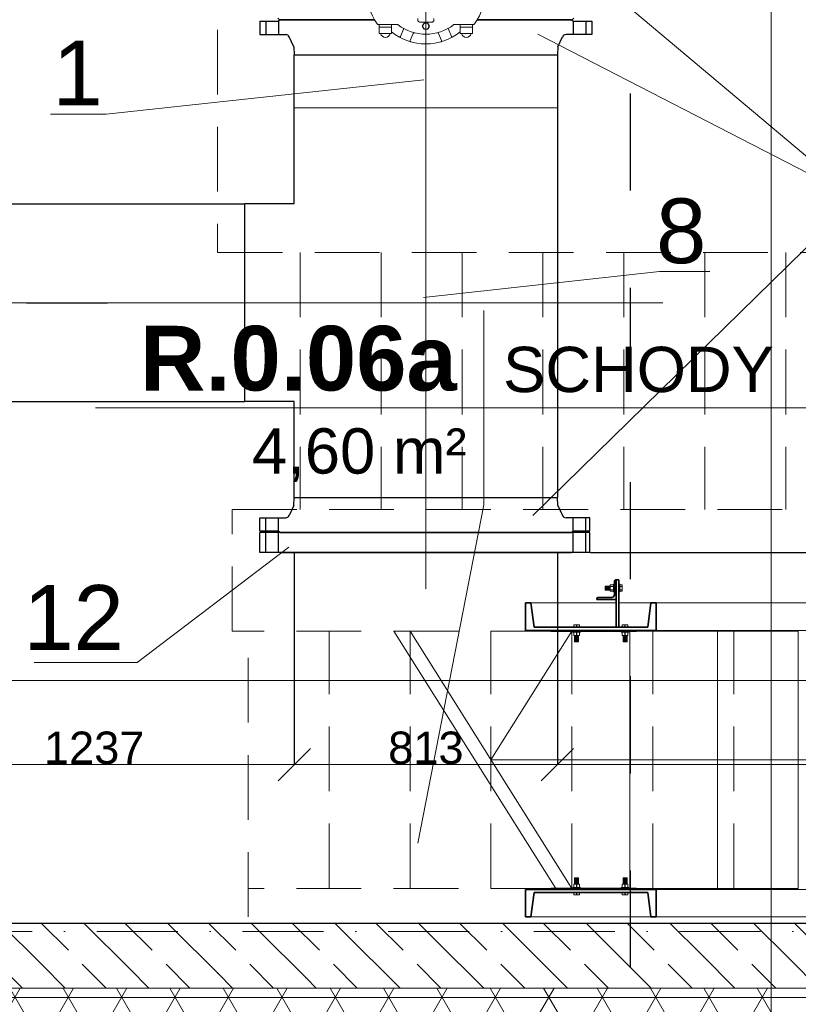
# Model space of a CAD drawing. Header units: millimetres. Extents: x -3176 to 162662, y -36434 to 57907.
# Tile 101 of 155: x 109924 to 112330, y 17981 to 21022. Entities that reach past the tile are written whole.
import ezdxf

# ---------------------------------------------------------------- set-up
doc = ezdxf.new("R2010")
doc.units = ezdxf.units.MM
for name, pattern in [('1-Sheet - 32170-CIV-6170-DW-2035-015-01 - RZUTY$0$A_Dash_3_0mm', [60, 30, -30]), ('1-Sheet - 32170-CIV-6170-DW-2035-015-01 - RZUTY$0$A_Dash_Dot_2_5mm_Axis', [45, 25, -10, 0, -10]), ('1-Sheet - 32170-CIV-6170-DW-2035-015-01 - RZUTY$0$A_Hidden_2_0mm', [30, 20, -10]), ('CENTER', [2, 1.25, -0.25, 0.25, -0.25]), ('DASHED', [0.75, 0.5, -0.25])]:
    doc.linetypes.add(name, pattern=pattern)
doc.layers.get('0').update_dxf_attribs({"lineweight": 5})
for name, color, linetype, lineweight in [('!UG_kształtki', 10, 'Continuous', 30), ('!UG_Pomocnicza', 7, 'Continuous', 5), ('!UG_wymiary', 7, 'Continuous', 5), ('1-Sheet - 32170-CIV-6170-DW-2035-015-01 - RZUTY$0$A-AREA-IDEN', 2, 'Continuous', 9), ('1-Sheet - 32170-CIV-6170-DW-2035-015-01 - RZUTY$0$A-COLS', 8, 'Continuous', 0), ('1-Sheet - 32170-CIV-6170-DW-2035-015-01 - RZUTY$0$A-DETL', 8, 'Continuous', 0), ('1-Sheet - 32170-CIV-6170-DW-2035-015-01 - RZUTY$0$A-DETL-THIN', 8, 'Continuous', 0), ('1-Sheet - 32170-CIV-6170-DW-2035-015-01 - RZUTY$0$A-GENM', 8, 'Continuous', 0), ('1-Sheet - 32170-CIV-6170-DW-2035-015-01 - RZUTY$0$A-WALL', 8, 'Continuous', 0), ('1-Sheet - 32170-CIV-6170-DW-2035-015-01 - RZUTY$0$A-WALL-PATT', 8, 'Continuous', 0), ('1-Sheet - 32170-CIV-6170-DW-2035-015-01 - RZUTY$0$G-ANNO-SYMB', 8, 'Continuous', 0), ('1-Sheet - 32170-CIV-6170-DW-2035-015-01 - RZUTY$0$Q-SPCQ', 8, 'Continuous', 0), ('1-Sheet - 32170-CIV-6170-DW-2035-015-01 - RZUTY$0$S-BEAM', 8, 'Continuous', 0), ('1-Sheet - 32170-CIV-6170-DW-2035-015-01 - RZUTY$0$S-GRID', 8, 'Continuous', 0), ('G-ANNO-SYMB', 111, 'DASHED', 9)]:
    doc.layers.add(name, color=color, linetype=linetype, lineweight=lineweight)
doc.layers.add('!UG_tekst', color=7, linetype='Continuous')
doc.styles.add('1-Sheet - 32170-CIV-6170-DW-2035-015-01 - RZUTY$0$Arial_7', font='arial.ttf', dxfattribs={"height": 14})
doc.styles.add('1-Sheet - 32170-CIV-6170-DW-2035-015-01 - RZUTY$0$Arial_B_1', font='arialbd.ttf', dxfattribs={"height": 20})
doc.styles.get("Standard").update_dxf_attribs({"font": 'arial.ttf'})
doc.dimstyles.get("Standard").update_dxf_attribs({"dimtxt": 100, "dimasz": 100, "dimexe": 0.18, "dimexo": 2, "dimgap": 0.09, "dimtad": 1, "dimdec": 0, "dimzin": 0, "dimdsep": 46, "dimtxsty": 'Standard', "dimblk": 'OBLIQUE', "dimcen": 0, "dimdle": 0.5, "dimclrd": 256, "dimclrt": 256, "dimadec": 0, "dimazin": 0, "dimtfac": 1, "dimtdec": 0, "dimtofl": 0, "dimtmove": 1, "dimatfit": 3, "dimldrblk": 'OBLIQUE', "dimfxl": 1, "dimtfillclr": 256, "dimtolj": 1, "dimtzin": 0, "dimlwd": -1, "dimarcsym": 0})

# ---------------------------------------------------------------- blocks, each defined once
blk = doc.blocks.new('1-Sheet - 32170-CIV-6170-DW-2035-015-01 - RZUTY$0$A_Room_Tag - Room_Number_Area_Name-302085-B2_100_AG_PARTER_00 - Dep_PW')
at = {"layer": '1-Sheet - 32170-CIV-6170-DW-2035-015-01 - RZUTY$0$A-AREA-IDEN'}
for q in [(0, 0.3), (-1.2, 0), (0, -0.3), (1.2, 0)]:
    blk.add_line((0, 0), q, dxfattribs=at)
blk = doc.blocks.new('1-Sheet - 32170-CIV-6170-DW-2035-015-01 - RZUTY')
at = {"layer": '1-Sheet - 32170-CIV-6170-DW-2035-015-01 - RZUTY$0$A-WALL-PATT', "lineweight": 9}
h = blk.add_hatch(dxfattribs=at)
h.set_pattern_fill('FP_3', color=256, angle=135, style=0, pattern_type=2)
h.set_pattern_definition([(315, (1157.854, 0), (12.93157, 12.93157), [12.192, -6.096]), (315, (1171.061, -1e-12), (12.93157, 12.93157), [20.32, 0, 0, 0])])
h.paths.add_polyline_path([(7504.38, -735.5), (7944.38, -735.5), (7944.38, -715.5), (7494.38, -715.5), (7494.38, -735.5)])
h = blk.add_hatch(dxfattribs=at)
h.set_pattern_fill('FP_4', color=256, angle=180, style=0, pattern_type=2)
h.set_pattern_definition([(0, (1157.854, 0), (0, 14.287), []), (60, (1157.854, 0), (-12.37377, 7.144), []), (120, (1157.854, 0), (-12.37377, -7.144), [])])
h.paths.add_polyline_path([(7504.38, -745.5), (7954.38, -745.5), (7954.38, -735.5), (7494.38, -735.5), (7494.38, -740.5), (7469.38, -740.5), (7469.38, -745.5), (7494.38, -745.5)])
at = {"layer": '1-Sheet - 32170-CIV-6170-DW-2035-015-01 - RZUTY$0$A-AREA-IDEN'}
blk.add_line((7666.25, -690.72), (7686.69, -586.26), dxfattribs=at)
at = {"layer": '1-Sheet - 32170-CIV-6170-DW-2035-015-01 - RZUTY$0$A-COLS', "lineweight": 35}
for p, q in [((7726.98, -614.05), (7726.98, -609.85)), ((7727.38, -609.45), (7727.58, -609.45)), ((7727.58, -615.45), (7727.58, -609.45)), ((7721.58, -615.45), (7721.58, -615.25)), ((7727.58, -615.45), (7721.58, -615.45)), ((7721.98, -614.85), (7726.18, -614.85))]:
    blk.add_line(p, q, dxfattribs=at)
for centre, radius, start, end in [((7727.38, -609.85), 0.4, 90, 180), ((7726.18, -614.05), 0.8, 270, 360), ((7721.98, -615.25), 0.4, 90, 180)]:
    blk.add_arc(centre, radius, start, end, dxfattribs=at)
at = {"layer": '1-Sheet - 32170-CIV-6170-DW-2035-015-01 - RZUTY$0$A-DETL', "linetype": '1-Sheet - 32170-CIV-6170-DW-2035-015-01 - RZUTY$0$A_Hidden_2_0mm'}
for p, q in [((7604.39, 130.5), (7604.39, -508.3)), ((7604.39, -508.3), (7924.38, -508.3)), ((7629.91, -508.3), (7629.91, -587.7)), ((7654.91, -508.3), (7654.91, -587.7)), ((7679.91, -508.3), (7679.91, -587.7)), ((7704.91, -508.3), (7704.91, -587.7)), ((7729.91, -508.3), (7729.91, -587.7)), ((7754.91, -508.3), (7754.91, -587.7)), ((7779.91, -508.3), (7779.91, -587.7)), ((7608.84, -587.7), (7806.91, -587.7)), ((7608.84, -625.3), (7608.84, -587.7)), ((7708.78, -625.3), (7608.84, -625.3)), ((7613.81, -713.5), (7613.81, -625.3)), ((7638.84, -704.7), (7638.84, -625.3)), ((7663.84, -704.7), (7663.84, -625.3)), ((7688.84, -704.7), (7688.84, -625.3)), ((7713.84, -704.7), (7713.84, -625.3)), ((7738.84, -704.7), (7738.84, -625.3)), ((7763.84, -704.7), (7763.84, -625.3)), ((7708.78, -704.7), (7613.81, -704.7))]:
    blk.add_line(p, q, dxfattribs=at)
at = {"layer": '1-Sheet - 32170-CIV-6170-DW-2035-015-01 - RZUTY$0$A-DETL', "linetype": '1-Sheet - 32170-CIV-6170-DW-2035-015-01 - RZUTY$0$A_Dash_Dot_2_5mm_Axis'}
blk.add_line((7570.38, -524), (7420.38, -524), dxfattribs=at)
at = {"layer": '1-Sheet - 32170-CIV-6170-DW-2035-015-01 - RZUTY$0$A-DETL-THIN'}
for p, q in [((7658.84, -625.3), (7708.84, -704.7)), ((7663.84, -625.3), (7713.84, -704.7)), ((7688.84, -665), (7713.84, -625.3)), ((7688.84, -665), (7828.83, -665))]:
    blk.add_line(p, q, dxfattribs=at)
at = {"layer": '1-Sheet - 32170-CIV-6170-DW-2035-015-01 - RZUTY$0$A-GENM'}
for p, q in [((7726.93, -611.25), (7726.93, -611.45)), ((7726.93, -612.44), (7726.93, -612.65)), ((7728.43, -611.45), (7728.43, -611.25)), ((7728.43, -612.65), (7728.43, -612.44)), ((7713.64, -624.95), (7713.64, -625.35)), ((7713.64, -625.35), (7714.34, -625.35)), ((7714.59, -625.35), (7714.34, -625.35)), ((7716.24, -625.35), (7715.99, -625.35)), ((7716.24, -625.35), (7716.94, -625.35)), ((7716.94, -625.35), (7716.94, -624.95)), ((7713.64, -704.65), (7713.64, -705.05)), ((7714.34, -704.65), (7713.64, -704.65)), ((7714.34, -704.65), (7714.59, -704.65)), ((7715.99, -704.65), (7716.24, -704.65)), ((7716.94, -704.65), (7716.24, -704.65)), ((7716.94, -705.05), (7716.94, -704.65))]:
    blk.add_line(p, q, dxfattribs=at)
at = {"layer": '1-Sheet - 32170-CIV-6170-DW-2035-015-01 - RZUTY$0$A-WALL', "lineweight": 25}
blk.add_line((7924.38, -715.5), (7504.38, -715.5), dxfattribs=at)
at = {"layer": '1-Sheet - 32170-CIV-6170-DW-2035-015-01 - RZUTY$0$A-WALL'}
blk.add_line((6899.38, -735.5), (7944.38, -735.5), dxfattribs=at)
at = {"layer": '1-Sheet - 32170-CIV-6170-DW-2035-015-01 - RZUTY$0$G-ANNO-SYMB', "linetype": '1-Sheet - 32170-CIV-6170-DW-2035-015-01 - RZUTY$0$A_Dash_3_0mm', "lineweight": 25}
blk.add_line((7731.88, 680.8), (7731.88, -872.88), dxfattribs=at)
blk.add_line((7731.88, 680.8), (7731.88, -872.88), dxfattribs=at)
at = {"layer": '1-Sheet - 32170-CIV-6170-DW-2035-015-01 - RZUTY$0$Q-SPCQ'}
for p, q in [((7726.73, -610.95), (7725.65, -610.95)), ((7725.65, -610.95), (7725.65, -611.45)), ((7726.73, -610.75), (7726.98, -610.75)), ((7726.73, -610.75), (7726.73, -610.77)), ((7726.73, -610.77), (7726.98, -610.77)), ((7726.73, -610.77), (7726.98, -610.77)), ((7726.73, -610.77), (7726.73, -610.84)), ((7726.73, -610.84), (7726.98, -610.84)), ((7726.73, -610.84), (7726.98, -610.84)), ((7726.73, -610.84), (7726.73, -610.95)), ((7726.73, -610.95), (7726.98, -610.95)), ((7726.73, -610.95), (7726.98, -610.95)), ((7726.73, -610.95), (7726.73, -611.1)), ((7726.73, -611.45), (7726.73, -610.95)), ((7726.73, -611.1), (7726.98, -611.1)), ((7726.73, -611.1), (7726.98, -611.1)), ((7726.73, -611.1), (7726.73, -611.28)), ((7728.38, -610.75), (7728.63, -610.75)), ((7728.38, -610.77), (7728.63, -610.77)), ((7728.38, -610.77), (7728.63, -610.77)), ((7728.38, -610.84), (7728.63, -610.84)), ((7728.38, -610.84), (7728.63, -610.84)), ((7728.38, -610.95), (7728.63, -610.95)), ((7728.38, -610.95), (7728.63, -610.95)), ((7728.38, -611.1), (7728.63, -611.1)), ((7728.38, -611.1), (7728.63, -611.1)), ((7728.63, -610.77), (7728.63, -610.75)), ((7728.63, -610.84), (7728.63, -610.77)), ((7728.63, -610.95), (7728.63, -610.84)), ((7728.63, -611.1), (7728.63, -610.95)), ((7729.38, -610.95), (7728.63, -610.95)), ((7728.63, -610.95), (7728.63, -611.45)), ((7728.63, -611.28), (7728.63, -611.1)), ((7729.38, -611.45), (7729.38, -610.95)), ((7724.13, -611.35), (7725.65, -611.35)), ((7724.13, -611.35), (7724.13, -611.39)), ((7724.13, -611.39), (7725.65, -611.39)), ((7724.13, -611.39), (7724.13, -611.52)), ((7724.13, -611.52), (7725.65, -611.52)), ((7724.13, -611.52), (7724.13, -611.72)), ((7724.13, -611.72), (7725.65, -611.72)), ((7724.13, -611.72), (7724.13, -611.95)), ((7725.65, -611.95), (7724.13, -611.95)), ((7724.13, -611.95), (7724.13, -612.18)), ((7724.13, -612.18), (7725.65, -612.18)), ((7724.13, -612.18), (7724.13, -612.37)), ((7724.13, -612.37), (7725.65, -612.37)), ((7724.13, -612.37), (7724.13, -612.5)), ((7724.13, -612.5), (7725.65, -612.5)), ((7724.13, -612.5), (7724.13, -612.55)), ((7724.13, -612.55), (7725.65, -612.55)), ((7726.73, -611.45), (7725.65, -611.45)), ((7725.65, -611.45), (7725.65, -612.45)), ((7726.73, -612.45), (7725.65, -612.45)), ((7725.65, -612.45), (7725.65, -612.95)), ((7726.73, -612.95), (7725.65, -612.95)), ((7726.73, -611.28), (7726.98, -611.28)), ((7726.73, -611.28), (7726.98, -611.28)), ((7726.73, -611.28), (7726.73, -611.49)), ((7726.73, -611.49), (7726.98, -611.49)), ((7726.73, -611.49), (7726.73, -611.71)), ((7726.73, -611.71), (7726.98, -611.71)), ((7726.73, -611.71), (7726.73, -611.95)), ((7726.98, -611.95), (7726.73, -611.95)), ((7726.73, -611.95), (7726.73, -612.18)), ((7726.73, -612.18), (7726.98, -612.18)), ((7726.73, -612.18), (7726.73, -612.41)), ((7726.73, -612.41), (7726.98, -612.41)), ((7726.73, -612.41), (7726.73, -612.61)), ((7726.73, -612.95), (7726.73, -612.45)), ((7726.73, -612.61), (7726.98, -612.61)), ((7726.73, -612.61), (7726.73, -612.8)), ((7726.73, -612.61), (7726.98, -612.61)), ((7726.73, -612.8), (7726.98, -612.8)), ((7726.73, -612.8), (7726.73, -612.95)), ((7726.73, -612.8), (7726.98, -612.8)), ((7726.73, -612.95), (7726.98, -612.95)), ((7726.73, -612.95), (7726.73, -613.06)), ((7726.73, -612.95), (7726.98, -612.95)), ((7726.73, -613.06), (7726.98, -613.06)), ((7726.73, -613.06), (7726.73, -613.13)), ((7726.73, -613.06), (7726.98, -613.06)), ((7726.73, -613.13), (7726.98, -613.13)), ((7726.73, -613.13), (7726.73, -613.15)), ((7726.73, -613.13), (7726.98, -613.13)), ((7726.73, -613.15), (7726.98, -613.15)), ((7728.38, -611.28), (7728.63, -611.28)), ((7728.38, -611.49), (7728.63, -611.49)), ((7728.38, -611.71), (7728.63, -611.71)), ((7728.63, -611.95), (7728.38, -611.95)), ((7728.38, -612.18), (7728.63, -612.18)), ((7728.38, -612.41), (7728.63, -612.41)), ((7728.38, -612.61), (7728.63, -612.61)), ((7728.38, -612.8), (7728.63, -612.8)), ((7728.38, -612.8), (7728.63, -612.8)), ((7728.38, -612.95), (7728.63, -612.95)), ((7728.38, -612.95), (7728.63, -612.95)), ((7728.38, -613.06), (7728.63, -613.06)), ((7728.38, -613.06), (7728.63, -613.06)), ((7728.38, -613.13), (7728.63, -613.13)), ((7728.38, -613.13), (7728.63, -613.13)), ((7728.38, -613.15), (7728.63, -613.15)), ((7728.43, -611.28), (7728.63, -611.28)), ((7728.43, -612.61), (7728.63, -612.61)), ((7728.63, -611.49), (7728.63, -611.28)), ((7729.38, -611.45), (7728.63, -611.45)), ((7728.63, -611.71), (7728.63, -611.49)), ((7728.63, -611.95), (7728.63, -611.71)), ((7728.63, -612.18), (7728.63, -611.95)), ((7728.63, -612.41), (7728.63, -612.18)), ((7728.63, -612.61), (7728.63, -612.41)), ((7729.38, -612.45), (7728.63, -612.45)), ((7728.63, -612.45), (7728.63, -612.95)), ((7728.63, -612.8), (7728.63, -612.61)), ((7728.63, -612.95), (7728.63, -612.8)), ((7728.63, -613.06), (7728.63, -612.95)), ((7729.38, -612.95), (7728.63, -612.95)), ((7728.63, -613.13), (7728.63, -613.06)), ((7728.63, -613.15), (7728.63, -613.13)), ((7729.38, -612.45), (7729.38, -611.45)), ((7729.38, -612.95), (7729.38, -612.45)), ((7714.42, -623.3), (7714.42, -624.05)), ((7715.24, -623.3), (7714.42, -623.3)), ((7715.24, -624.05), (7715.24, -623.3)), ((7715.34, -623.3), (7715.24, -623.3)), ((7716.16, -623.3), (7715.34, -623.3)), ((7715.34, -624.05), (7715.34, -623.3)), ((7716.16, -623.3), (7716.16, -624.05)), ((7729.42, -623.3), (7729.42, -624.05)), ((7730.24, -623.3), (7729.42, -623.3)), ((7730.24, -624.05), (7730.24, -623.3)), ((7730.34, -623.3), (7730.24, -623.3)), ((7731.16, -623.3), (7730.34, -623.3)), ((7730.34, -624.05), (7730.34, -623.3)), ((7731.16, -623.3), (7731.16, -624.05)), ((7714.09, -625.55), (7714.09, -625.35)), ((7714.09, -625.55), (7714.11, -625.55)), ((7714.11, -625.55), (7714.11, -625.35)), ((7714.11, -625.55), (7714.11, -625.35)), ((7714.11, -625.55), (7714.18, -625.55)), ((7714.18, -625.55), (7714.18, -625.35)), ((7714.18, -625.55), (7714.18, -625.35)), ((7714.18, -625.55), (7714.29, -625.55)), ((7714.29, -625.55), (7714.29, -625.35)), ((7714.29, -625.55), (7714.29, -625.35)), ((7714.29, -625.55), (7714.44, -625.55)), ((7714.42, -625.55), (7714.42, -626.63)), ((7714.59, -625.55), (7714.42, -625.55)), ((7714.44, -625.55), (7714.44, -625.3)), ((7714.44, -625.55), (7714.44, -625.35)), ((7714.44, -625.55), (7714.59, -625.55)), ((7714.59, -625.3), (7714.59, -625.55)), ((7714.59, -625.3), (7715.99, -625.3)), ((7714.59, -625.55), (7715.99, -625.55)), ((7715.34, -624.05), (7715.24, -624.05)), ((7715.24, -626.63), (7715.24, -625.55)), ((7715.34, -625.55), (7715.24, -625.55)), ((7715.34, -626.63), (7715.34, -625.55)), ((7715.99, -625.3), (7715.99, -625.55)), ((7715.99, -625.55), (7716.14, -625.55)), ((7716.16, -625.55), (7715.99, -625.55)), ((7716.14, -625.55), (7716.14, -625.3)), ((7716.14, -625.55), (7716.14, -625.35)), ((7716.14, -625.55), (7716.29, -625.55)), ((7716.16, -625.55), (7716.16, -626.63)), ((7716.29, -625.55), (7716.29, -625.35)), ((7716.29, -625.55), (7716.29, -625.35)), ((7716.29, -625.55), (7716.4, -625.55)), ((7716.4, -625.55), (7716.4, -625.35)), ((7716.4, -625.55), (7716.4, -625.35)), ((7716.4, -625.55), (7716.47, -625.55)), ((7716.47, -625.55), (7716.47, -625.35)), ((7716.47, -625.55), (7716.47, -625.35)), ((7716.47, -625.55), (7716.49, -625.55)), ((7716.49, -625.35), (7716.49, -625.55)), ((7729.09, -625.55), (7729.09, -625.3)), ((7729.09, -625.55), (7729.11, -625.55)), ((7729.11, -625.55), (7729.11, -625.3)), ((7729.11, -625.55), (7729.11, -625.3)), ((7729.11, -625.55), (7729.18, -625.55)), ((7729.18, -625.55), (7729.18, -625.3)), ((7729.18, -625.55), (7729.18, -625.3)), ((7729.18, -625.55), (7729.29, -625.55)), ((7729.29, -625.55), (7729.29, -625.3)), ((7729.29, -625.55), (7729.29, -625.3)), ((7729.29, -625.55), (7729.44, -625.55)), ((7729.42, -625.55), (7729.42, -626.63)), ((7729.59, -625.55), (7729.42, -625.55)), ((7729.44, -625.55), (7729.44, -625.3)), ((7729.44, -625.55), (7729.44, -625.3)), ((7729.44, -625.55), (7729.59, -625.55)), ((7729.59, -625.3), (7729.59, -625.55)), ((7729.59, -625.3), (7730.99, -625.3)), ((7729.59, -625.55), (7730.99, -625.55)), ((7730.34, -624.05), (7730.24, -624.05)), ((7730.24, -626.63), (7730.24, -625.55)), ((7730.34, -625.55), (7730.24, -625.55)), ((7730.34, -626.63), (7730.34, -625.55)), ((7730.99, -625.3), (7730.99, -625.55)), ((7730.99, -625.55), (7731.14, -625.55)), ((7731.16, -625.55), (7730.99, -625.55)), ((7731.14, -625.55), (7731.14, -625.3)), ((7731.14, -625.55), (7731.14, -625.3)), ((7731.14, -625.55), (7731.29, -625.55)), ((7731.16, -625.55), (7731.16, -626.63)), ((7731.29, -625.55), (7731.29, -625.3)), ((7731.29, -625.55), (7731.29, -625.3)), ((7731.29, -625.55), (7731.4, -625.55)), ((7731.4, -625.55), (7731.4, -625.3)), ((7731.4, -625.55), (7731.4, -625.3)), ((7731.4, -625.55), (7731.47, -625.55)), ((7731.47, -625.55), (7731.47, -625.3)), ((7731.47, -625.55), (7731.47, -625.3)), ((7731.47, -625.55), (7731.49, -625.55)), ((7731.49, -625.3), (7731.49, -625.55)), ((7714.42, -626.63), (7715.24, -626.63)), ((7714.69, -628.55), (7714.69, -626.63)), ((7714.69, -628.55), (7714.74, -628.55)), ((7714.74, -628.55), (7714.74, -626.63)), ((7714.74, -628.55), (7714.87, -628.55)), ((7714.87, -628.55), (7714.87, -626.63)), ((7714.87, -628.55), (7715.06, -628.55)), ((7715.06, -628.55), (7715.06, -626.63)), ((7715.06, -628.55), (7715.29, -628.55)), ((7715.34, -626.63), (7715.24, -626.63)), ((7715.29, -628.55), (7715.29, -626.63)), ((7715.29, -628.55), (7715.52, -628.55)), ((7715.34, -626.63), (7716.16, -626.63)), ((7715.52, -628.55), (7715.52, -626.63)), ((7715.52, -628.55), (7715.71, -628.55)), ((7715.71, -628.55), (7715.71, -626.63)), ((7715.71, -628.55), (7715.84, -628.55)), ((7715.84, -628.55), (7715.84, -626.63)), ((7715.84, -628.55), (7715.89, -628.55)), ((7715.89, -626.63), (7715.89, -628.55)), ((7729.42, -626.63), (7730.24, -626.63)), ((7729.69, -628.55), (7729.69, -626.63)), ((7729.69, -628.55), (7729.74, -628.55)), ((7729.74, -628.55), (7729.74, -626.63)), ((7729.74, -628.55), (7729.87, -628.55)), ((7729.87, -628.55), (7729.87, -626.63)), ((7729.87, -628.55), (7730.06, -628.55)), ((7730.06, -628.55), (7730.06, -626.63)), ((7730.06, -628.55), (7730.29, -628.55)), ((7730.34, -626.63), (7730.24, -626.63)), ((7730.29, -628.55), (7730.29, -626.63)), ((7730.29, -628.55), (7730.52, -628.55)), ((7730.34, -626.63), (7731.16, -626.63)), ((7730.52, -628.55), (7730.52, -626.63)), ((7730.52, -628.55), (7730.71, -628.55)), ((7730.71, -628.55), (7730.71, -626.63)), ((7730.71, -628.55), (7730.84, -628.55)), ((7730.84, -628.55), (7730.84, -626.63)), ((7730.84, -628.55), (7730.89, -628.55)), ((7730.89, -626.63), (7730.89, -628.55)), ((7714.74, -701.45), (7714.69, -701.45)), ((7714.69, -701.45), (7714.69, -703.37)), ((7714.87, -701.45), (7714.74, -701.45)), ((7714.74, -701.45), (7714.74, -703.37)), ((7715.06, -701.45), (7714.87, -701.45)), ((7714.87, -701.45), (7714.87, -703.37)), ((7715.29, -701.45), (7715.06, -701.45)), ((7715.06, -701.45), (7715.06, -703.37)), ((7715.52, -701.45), (7715.29, -701.45)), ((7715.29, -701.45), (7715.29, -703.37)), ((7715.71, -701.45), (7715.52, -701.45)), ((7715.52, -701.45), (7715.52, -703.37)), ((7715.84, -701.45), (7715.71, -701.45)), ((7715.71, -701.45), (7715.71, -703.37)), ((7715.89, -701.45), (7715.84, -701.45)), ((7715.84, -701.45), (7715.84, -703.37)), ((7715.89, -703.37), (7715.89, -701.45)), ((7729.74, -701.45), (7729.69, -701.45)), ((7729.69, -701.45), (7729.69, -703.37)), ((7729.87, -701.45), (7729.74, -701.45)), ((7729.74, -701.45), (7729.74, -703.37)), ((7730.06, -701.45), (7729.87, -701.45)), ((7729.87, -701.45), (7729.87, -703.37)), ((7730.29, -701.45), (7730.06, -701.45)), ((7730.06, -701.45), (7730.06, -703.37)), ((7730.52, -701.45), (7730.29, -701.45)), ((7730.29, -701.45), (7730.29, -703.37)), ((7730.71, -701.45), (7730.52, -701.45)), ((7730.52, -701.45), (7730.52, -703.37)), ((7730.84, -701.45), (7730.71, -701.45)), ((7730.71, -701.45), (7730.71, -703.37)), ((7730.89, -701.45), (7730.84, -701.45)), ((7730.84, -701.45), (7730.84, -703.37)), ((7730.89, -703.37), (7730.89, -701.45)), ((7714.11, -704.45), (7714.09, -704.45)), ((7714.09, -704.45), (7714.09, -704.65)), ((7714.18, -704.45), (7714.11, -704.45)), ((7714.11, -704.45), (7714.11, -704.65)), ((7714.11, -704.45), (7714.11, -704.65)), ((7714.29, -704.45), (7714.18, -704.45)), ((7714.18, -704.45), (7714.18, -704.65)), ((7714.18, -704.45), (7714.18, -704.65)), ((7714.44, -704.45), (7714.29, -704.45)), ((7714.29, -704.45), (7714.29, -704.65)), ((7714.29, -704.45), (7714.29, -704.65)), ((7714.42, -703.37), (7714.42, -704.45)), ((7715.24, -703.37), (7714.42, -703.37)), ((7714.42, -704.45), (7714.59, -704.45)), ((7714.44, -704.45), (7714.44, -704.7)), ((7714.59, -704.45), (7714.44, -704.45)), ((7714.44, -704.45), (7714.44, -704.65)), ((7714.59, -704.7), (7714.59, -704.45)), ((7715.99, -704.45), (7714.59, -704.45)), ((7715.99, -704.7), (7714.59, -704.7)), ((7715.24, -703.37), (7715.24, -704.45)), ((7715.24, -703.37), (7715.34, -703.37)), ((7715.24, -704.45), (7715.34, -704.45)), ((7716.16, -703.37), (7715.34, -703.37)), ((7715.34, -703.37), (7715.34, -704.45)), ((7716.14, -704.45), (7715.99, -704.45)), ((7715.99, -704.7), (7715.99, -704.45)), ((7715.99, -704.45), (7716.16, -704.45)), ((7716.29, -704.45), (7716.14, -704.45)), ((7716.14, -704.45), (7716.14, -704.7)), ((7716.14, -704.45), (7716.14, -704.65)), ((7716.16, -704.45), (7716.16, -703.37)), ((7716.4, -704.45), (7716.29, -704.45)), ((7716.29, -704.45), (7716.29, -704.65)), ((7716.29, -704.45), (7716.29, -704.65)), ((7716.47, -704.45), (7716.4, -704.45)), ((7716.4, -704.45), (7716.4, -704.65)), ((7716.4, -704.45), (7716.4, -704.65)), ((7716.49, -704.45), (7716.47, -704.45)), ((7716.47, -704.45), (7716.47, -704.65)), ((7716.47, -704.45), (7716.47, -704.65)), ((7716.49, -704.65), (7716.49, -704.45)), ((7729.11, -704.45), (7729.09, -704.45)), ((7729.09, -704.45), (7729.09, -704.7)), ((7729.18, -704.45), (7729.11, -704.45)), ((7729.11, -704.45), (7729.11, -704.7)), ((7729.11, -704.45), (7729.11, -704.7)), ((7729.29, -704.45), (7729.18, -704.45)), ((7729.18, -704.45), (7729.18, -704.7)), ((7729.18, -704.45), (7729.18, -704.7)), ((7729.44, -704.45), (7729.29, -704.45)), ((7729.29, -704.45), (7729.29, -704.7)), ((7729.29, -704.45), (7729.29, -704.7)), ((7729.42, -703.37), (7729.42, -704.45)), ((7730.24, -703.37), (7729.42, -703.37)), ((7729.42, -704.45), (7729.59, -704.45)), ((7729.44, -704.45), (7729.44, -704.7)), ((7729.59, -704.45), (7729.44, -704.45)), ((7729.44, -704.45), (7729.44, -704.7)), ((7729.59, -704.7), (7729.59, -704.45)), ((7730.99, -704.45), (7729.59, -704.45)), ((7730.99, -704.7), (7729.59, -704.7)), ((7730.24, -703.37), (7730.24, -704.45)), ((7730.24, -703.37), (7730.34, -703.37)), ((7730.24, -704.45), (7730.34, -704.45)), ((7731.16, -703.37), (7730.34, -703.37)), ((7730.34, -703.37), (7730.34, -704.45)), ((7731.14, -704.45), (7730.99, -704.45)), ((7730.99, -704.7), (7730.99, -704.45)), ((7730.99, -704.45), (7731.16, -704.45)), ((7731.29, -704.45), (7731.14, -704.45)), ((7731.14, -704.45), (7731.14, -704.7)), ((7731.14, -704.45), (7731.14, -704.7)), ((7731.16, -704.45), (7731.16, -703.37)), ((7731.4, -704.45), (7731.29, -704.45)), ((7731.29, -704.45), (7731.29, -704.7)), ((7731.29, -704.45), (7731.29, -704.7)), ((7731.47, -704.45), (7731.4, -704.45)), ((7731.4, -704.45), (7731.4, -704.7)), ((7731.4, -704.45), (7731.4, -704.7)), ((7731.49, -704.45), (7731.47, -704.45)), ((7731.47, -704.45), (7731.47, -704.7)), ((7731.47, -704.45), (7731.47, -704.7)), ((7731.49, -704.7), (7731.49, -704.45)), ((7714.42, -705.95), (7714.42, -706.7)), ((7714.42, -706.7), (7715.24, -706.7)), ((7715.24, -705.95), (7715.24, -706.7)), ((7715.24, -705.95), (7715.34, -705.95)), ((7715.24, -706.7), (7715.34, -706.7)), ((7715.34, -705.95), (7715.34, -706.7)), ((7715.34, -706.7), (7716.16, -706.7)), ((7716.16, -706.7), (7716.16, -705.95)), ((7729.42, -705.95), (7729.42, -706.7)), ((7729.42, -706.7), (7730.24, -706.7)), ((7730.24, -705.95), (7730.24, -706.7)), ((7730.24, -705.95), (7730.34, -705.95)), ((7730.24, -706.7), (7730.34, -706.7)), ((7730.34, -705.95), (7730.34, -706.7)), ((7730.34, -706.7), (7731.16, -706.7)), ((7731.16, -706.7), (7731.16, -705.95))]:
    blk.add_line(p, q, dxfattribs=at)
at = {"layer": '1-Sheet - 32170-CIV-6170-DW-2035-015-01 - RZUTY$0$S-BEAM', "lineweight": 35}
for p, q in [((7727.58, -609.45), (7727.58, -624.05)), ((7727.58, -609.45), (7728.38, -609.45)), ((7728.38, -624.05), (7728.38, -609.45)), ((7701.17, -616.5), (7699.55, -616.5)), ((7699.55, -625), (7699.55, -616.5)), ((7702.18, -624.05), (7701.17, -616.5)), ((7738.29, -616.5), (7737.28, -624.05)), ((7739.91, -616.5), (7738.29, -616.5)), ((7739.91, -625), (7739.91, -616.5)), ((7699.55, -625), (7739.91, -625)), ((7737.28, -624.05), (7702.18, -624.05)), ((7733.79, -625), (7707.32, -625)), ((7707.32, -625), (7707.32, -625.3)), ((7707.32, -625.3), (7733.79, -625.3)), ((7727.58, -624.05), (7728.38, -624.05)), ((7733.79, -625), (7733.79, -625.3)), ((7699.55, -705), (7699.55, -713.5)), ((7699.55, -705), (7739.91, -705)), ((7733.79, -704.7), (7707.32, -704.7)), ((7707.32, -704.7), (7707.32, -705)), ((7707.32, -705), (7733.79, -705)), ((7733.79, -704.7), (7733.79, -705)), ((7739.91, -713.5), (7739.91, -705)), ((7701.17, -713.5), (7702.18, -705.95)), ((7702.18, -705.95), (7737.28, -705.95)), ((7737.28, -705.95), (7738.29, -713.5)), ((7699.55, -713.5), (7701.17, -713.5)), ((7738.29, -713.5), (7739.91, -713.5))]:
    blk.add_line(p, q, dxfattribs=at)
at = {"layer": '1-Sheet - 32170-CIV-6170-DW-2035-015-01 - RZUTY$0$S-BEAM'}
for p, q in [((7727.58, -616.5), (7701.17, -616.5)), ((7738.29, -616.5), (7728.38, -616.5)), ((7833.82, -616.5), (7739.91, -616.5)), ((7731.8, -625.3), (7731.8, -704.7)), ((7758.8, -625.3), (7733.79, -625.3)), ((7758.8, -625.3), (7733.79, -625.3)), ((7833.82, -625), (7739.91, -625)), ((7758.8, -625), (7758.8, -625.3)), ((7783.81, -625.3), (7758.8, -625.3)), ((7783.81, -625.3), (7758.8, -625.3)), ((7758.8, -704.7), (7758.8, -625.3)), ((7783.81, -704.7), (7783.81, -625.3)), ((7733.79, -704.7), (7758.8, -704.7)), ((7733.79, -704.7), (7758.8, -704.7)), ((7833.82, -705), (7739.91, -705)), ((7758.8, -704.7), (7783.81, -704.7)), ((7758.8, -704.7), (7783.81, -704.7)), ((7758.8, -704.7), (7758.8, -705)), ((7738.29, -713.5), (7701.17, -713.5)), ((7833.82, -713.5), (7739.91, -713.5))]:
    blk.add_line(p, q, dxfattribs=at)
at = {"layer": '1-Sheet - 32170-CIV-6170-DW-2035-015-01 - RZUTY$0$S-GRID', "linetype": '1-Sheet - 32170-CIV-6170-DW-2035-015-01 - RZUTY$0$A_Dash_Dot_2_5mm_Axis'}
blk.add_line((6666.88, -718), (8176.88, -718), dxfattribs=at)
at = {"layer": '1-Sheet - 32170-CIV-6170-DW-2035-015-01 - RZUTY$0$A-AREA-IDEN', "xscale": 99.99999999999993, "yscale": 99.99999999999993, "zscale": 99.99999999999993}
blk.add_blockref('1-Sheet - 32170-CIV-6170-DW-2035-015-01 - RZUTY$0$A_Room_Tag - Room_Number_Area_Name-302085-B2_100_AG_PARTER_00 - Dep_PW', (7686.69, -556.26), dxfattribs=at)
at = {"layer": '1-Sheet - 32170-CIV-6170-DW-2035-015-01 - RZUTY$0$A-AREA-IDEN', "attachment_point": 1}
for s, insert, char_height, width, style in [('R.0.06a', (7580.43, -530.95), 20, 121.0548, '1-Sheet - 32170-CIV-6170-DW-2035-015-01 - RZUTY$0$Arial_B_1'), ('SCHODY', (7692.59, -537.42), 14, 99.4092, '1-Sheet - 32170-CIV-6170-DW-2035-015-01 - RZUTY$0$Arial_7'), ('4,60 m²', (7615.02, -562.59), 14, 79.3671, '1-Sheet - 32170-CIV-6170-DW-2035-015-01 - RZUTY$0$Arial_7')]:
    blk.add_mtext(s, dxfattribs=dict(at, insert=insert, char_height=char_height, width=width, style=style))
blk = doc.blocks.new('_OBLIQUE')
at = {"color": 0, "linetype": 'ByBlock'}
blk.add_line((-0.5, -0.5), (0.5, 0.5), dxfattribs=at)
blk = doc.blocks.new('*D33')
at = {"layer": '!UG_Pomocnicza', "color": 0, "lineweight": -2, "transparency": 16777216}
for p, q in [((110676.8, 21116.6), (107083.6, 21116.6)), ((107898.8, 20147.7), (107083.6, 20147.7))]:
    blk.add_line(p, q, dxfattribs=at)
at = {"layer": '!UG_Pomocnicza', "transparency": 16777216}
blk.add_line((107083.8, 21117.1), (107083.8, 20147.2), dxfattribs=at)
at = {"layer": 'Defpoints', "color": 0, "transparency": 16777216}
for p in [(110678.8, 21116.6), (107083.8, 20147.7), (107900.8, 20147.7)]:
    blk.add_point(p, dxfattribs=at)
at = {"layer": '!UG_Pomocnicza', "transparency": 16777216, "xscale": 100, "yscale": 100, "zscale": 100}
for p, rotation in [((107083.8, 21116.6), 90), ((107083.8, 20147.7), 270)]:
    blk.add_blockref('_OBLIQUE', p, dxfattribs=dict(at, rotation=rotation))
at = {"layer": '!UG_Pomocnicza', "transparency": 16777216, "insert": (107032.6, 20632.1), "char_height": 100, "attachment_point": 5, "rotation": 90}
blk.add_mtext('\\A1;969', dxfattribs=at)
blk = doc.blocks.new('*D47')
at = {"layer": '!UG_Pomocnicza', "transparency": 16777216}
blk.add_line((113457.6, 19375.2), (113457.6, 21832.2), dxfattribs=at)
at = {"layer": '!UG_Pomocnicza', "color": 0, "lineweight": -2, "transparency": 16777216}
for p, q in [((113459.6, 21831.7), (113457.8, 21831.7)), ((111687.3, 19375.7), (113457.8, 19375.7))]:
    blk.add_line(p, q, dxfattribs=at)
at = {"layer": 'Defpoints', "color": 0, "transparency": 16777216}
for p in [(113457.6, 21831.7), (113457.6, 21831.7), (111685.3, 19375.7)]:
    blk.add_point(p, dxfattribs=at)
at = {"layer": '!UG_Pomocnicza', "transparency": 16777216, "xscale": 100, "yscale": 100, "zscale": 100}
for p, rotation in [((113457.6, 21831.7), 90), ((113457.6, 19375.7), 270)]:
    blk.add_blockref('_OBLIQUE', p, dxfattribs=dict(at, rotation=rotation))
at = {"layer": '!UG_Pomocnicza', "transparency": 16777216, "insert": (113406.4, 20603.7), "char_height": 100, "attachment_point": 5, "rotation": 90}
blk.add_mtext('\\A1;2456', dxfattribs=at)
blk = doc.blocks.new('*D58')
at = {"layer": '!UG_Pomocnicza', "color": 0, "lineweight": -2, "transparency": 16777216}
for p, q in [((110772.3, 19100.7), (110772.3, 18721)), ((109535.3, 18723.1), (109535.3, 18721.3))]:
    blk.add_line(p, q, dxfattribs=at)
at = {"layer": '!UG_Pomocnicza', "transparency": 16777216}
blk.add_line((109534.8, 18721.1), (110772.8, 18721.1), dxfattribs=at)
at = {"layer": 'Defpoints', "color": 0, "transparency": 16777216}
for p in [(110772.3, 19102.7), (109535.3, 18721.1), (110772.3, 18721.1)]:
    blk.add_point(p, dxfattribs=at)
at = {"layer": '!UG_Pomocnicza', "transparency": 16777216, "xscale": 100, "yscale": 100, "zscale": 100, "rotation": 180}
blk.add_blockref('_OBLIQUE', (109535.3, 18721.1), dxfattribs=at)
at = {"layer": '!UG_Pomocnicza', "transparency": 16777216, "xscale": 100, "yscale": 100, "zscale": 100}
blk.add_blockref('_OBLIQUE', (110772.3, 18721.1), dxfattribs=at)
at = {"layer": '!UG_Pomocnicza', "transparency": 16777216, "insert": (110153.8, 18772.3), "char_height": 100, "attachment_point": 5}
blk.add_mtext('\\A1;1237', dxfattribs=at)
blk = doc.blocks.new('*D59')
at = {"layer": '!UG_Pomocnicza', "color": 0, "lineweight": -2, "transparency": 16777216}
for p, q in [((110772.3, 19373.7), (110772.3, 18721)), ((111585.3, 19133.7), (111585.3, 18721))]:
    blk.add_line(p, q, dxfattribs=at)
at = {"layer": '!UG_Pomocnicza', "transparency": 16777216}
blk.add_line((110771.8, 18721.1), (111585.8, 18721.1), dxfattribs=at)
at = {"layer": 'Defpoints', "color": 0, "transparency": 16777216}
for p in [(110772.3, 19375.7), (111585.3, 19135.7), (111585.3, 18721.1)]:
    blk.add_point(p, dxfattribs=at)
at = {"layer": '!UG_Pomocnicza', "transparency": 16777216, "xscale": 100, "yscale": 100, "zscale": 100, "rotation": 180}
blk.add_blockref('_OBLIQUE', (110772.3, 18721.1), dxfattribs=at)
at = {"layer": '!UG_Pomocnicza', "transparency": 16777216, "xscale": 100, "yscale": 100, "zscale": 100}
blk.add_blockref('_OBLIQUE', (111585.3, 18721.1), dxfattribs=at)
at = {"layer": '!UG_Pomocnicza', "transparency": 16777216, "insert": (111178.8, 18772.3), "char_height": 100, "attachment_point": 5}
blk.add_mtext('\\A1;813', dxfattribs=at)
blk = doc.blocks.new('*D60')
at = {"layer": '!UG_Pomocnicza', "color": 0, "lineweight": -2, "transparency": 16777216}
for p, q in [((111585.3, 19373.7), (111585.3, 18721)), ((113735.3, 18723.1), (113735.3, 18721.3))]:
    blk.add_line(p, q, dxfattribs=at)
at = {"layer": '!UG_Pomocnicza', "transparency": 16777216}
blk.add_line((111584.8, 18721.1), (113735.8, 18721.1), dxfattribs=at)
at = {"layer": 'Defpoints', "color": 0, "transparency": 16777216}
for p in [(111585.3, 19375.7), (113735.3, 18721.1), (113735.3, 18721.1)]:
    blk.add_point(p, dxfattribs=at)
at = {"layer": '!UG_Pomocnicza', "transparency": 16777216, "xscale": 100, "yscale": 100, "zscale": 100, "rotation": 180}
blk.add_blockref('_OBLIQUE', (111585.3, 18721.1), dxfattribs=at)
at = {"layer": '!UG_Pomocnicza', "transparency": 16777216, "xscale": 100, "yscale": 100, "zscale": 100}
blk.add_blockref('_OBLIQUE', (113735.3, 18721.1), dxfattribs=at)
at = {"layer": '!UG_Pomocnicza', "transparency": 16777216, "insert": (112660.3, 18772.3), "char_height": 100, "attachment_point": 5}
blk.add_mtext('\\A1;2150', dxfattribs=at)

msp = doc.modelspace()

# ---------------------------------------------------------------- linework, layer by layer
at = {"layer": '!UG_kształtki', "lineweight": 5}
for p, q in [((110726.25, 21021.65), (110721.25, 21026.65)), ((111020.01, 21021.65), (110726.25, 21021.65)), ((111153.75, 21021.65), (111153.75, 21025.65)), ((111195.75, 21013.65), (111161.75, 21013.65)), ((111203.75, 21025.65), (111203.75, 21021.65)), ((111631.25, 21021.65), (111337.5, 21021.65)), ((111631.25, 21021.65), (111636.25, 21026.65)), ((111090.43, 21006.65), (111032.55, 21006.65)), ((111034.75, 20998.92), (111034.75, 21006.65)), ((111034.75, 20998.92), (111034.75, 20978.92)), ((111072.75, 20998.92), (111034.75, 20998.92)), ((111072.75, 20998.92), (111034.75, 20998.92)), ((111072.75, 21006.65), (111072.75, 20998.92)), ((111072.75, 20978.92), (111072.75, 20998.92)), ((111109.31, 20992.13), (111100.05, 20969.77)), ((111173.27, 21011.15), (111167.78, 21001.65)), ((111167.78, 21001.65), (111173.27, 20992.15)), ((111184.24, 21011.15), (111173.27, 21011.15)), ((111173.27, 20992.15), (111184.24, 20992.15)), ((111189.72, 21001.65), (111184.24, 21011.15)), ((111184.24, 20992.15), (111189.72, 21001.65)), ((111248.19, 20992.13), (111257.45, 20969.77)), ((111324.95, 21006.65), (111267.07, 21006.65)), ((111284.75, 21006.65), (111284.75, 20998.92)), ((111284.75, 20978.92), (111284.75, 20998.92)), ((111284.75, 20998.92), (111322.75, 20998.92)), ((111284.75, 20998.92), (111322.75, 20998.92)), ((111322.75, 20998.92), (111322.75, 21006.65)), ((111322.75, 20998.92), (111322.75, 20978.92)), ((111034.75, 20978.92), (111072.75, 20978.92)), ((111139.8, 20979.5), (111130.54, 20957.14)), ((111217.7, 20979.5), (111226.96, 20957.14)), ((111322.75, 20978.92), (111284.75, 20978.92)), ((110772.25, 20913.61), (111585.25, 20913.61)), ((110772.25, 20913.61), (111585.25, 20913.61)), ((110772.25, 20749.65), (111585.25, 20749.65)), ((111585.25, 19545.65), (110772.25, 19545.65)), ((111585.25, 19545.65), (110772.25, 19545.65))]:
    msp.add_line(p, q, dxfattribs=at)
at = {"layer": '!UG_kształtki'}
for p, q in [((110771.09, 20938.05), (110756.51, 20968.76)), ((111586.41, 20938.05), (111601, 20968.76)), ((110772.25, 20749.65), (110772.25, 20913.61)), ((111585.25, 20913.61), (111585.25, 20813.61)), ((111585.25, 20813.61), (111585.25, 19545.65)), ((110772.25, 20452.65), (110772.25, 20749.65)), ((109119.75, 20452.65), (110619.75, 20452.65)), ((109119.75, 19842.65), (110619.75, 19842.65)), ((110772.25, 19545.65), (110772.25, 19842.65)), ((110771.09, 19521.21), (110756.51, 19490.5)), ((111586.41, 19521.21), (111601, 19490.5))]:
    msp.add_line(p, q, dxfattribs=at)
at = {"layer": '!UG_kształtki', "linetype": 'CENTER', "lineweight": 0}
for points in [[(111178.75, 26901.3), (111178.75, 19263.04), (111178.75, 19263.04), (111178.75, 19263.04)], [(107772.37, 20147.65), (110619.75, 20147.65), (111911.31, 20147.65), (111911.31, 20147.65)]]:
    msp.add_lwpolyline(points, dxfattribs=at)
at = {"layer": '!UG_kształtki'}
for points in [[(110666.25, 21016.61), (110723.75, 21016.61)], [(110666.25, 21016.61), (110666.25, 20975.61)], [(110684.25, 21016.61), (110684.25, 20975.61)], [(110723.25, 21016.61), (110723.25, 20975.61)], [(110728.75, 21021.61), (110723.75, 21016.61)], [(111020.01, 21021.65), (110728.75, 21021.65)], [(110728.75, 21021.61), (111020.03, 21021.61)], [(111337.47, 21021.61), (111628.75, 21021.61)], [(111628.75, 21021.65), (111337.5, 21021.65)], [(111628.75, 21021.61), (111633.75, 21016.61)], [(111633.75, 21016.61), (111691.25, 21016.61)], [(111634.25, 21016.61), (111634.25, 20975.61)], [(111673.25, 21016.61), (111673.25, 20975.61)], [(111691.25, 21016.61), (111691.25, 20975.61)], [(110666.25, 20975.61), (110745.67, 20975.61)], [(111691.25, 20975.61), (111611.84, 20975.61)], [(110771.09, 20938.05), (110772.25, 20913.61)], [(111586.41, 20938.05), (111585.25, 20913.61)], [(110772.25, 20913.61), (111585.25, 20913.61)], [(110772.25, 20452.65), (110619.75, 20452.65)], [(110772.25, 19842.65), (110619.75, 19842.65), (110619.75, 20452.65)], [(110771.09, 19521.21), (110772.25, 19545.65)], [(110772.25, 19545.65), (111585.25, 19545.65)], [(111586.41, 19521.21), (111585.25, 19545.65)], [(110666.25, 19442.65), (110666.25, 19483.65)], [(110666.25, 19483.65), (110745.67, 19483.65)], [(110684.25, 19442.65), (110684.25, 19483.65)], [(110723.25, 19442.65), (110723.25, 19483.65)], [(111685.25, 19483.65), (111611.84, 19483.65)], [(111634.25, 19442.65), (111634.25, 19483.65)], [(111673.25, 19442.65), (111673.25, 19483.65)], [(111685.25, 19442.65), (111685.25, 19483.65)], [(110666.25, 19442.65), (110723.75, 19442.65)], [(111685.25, 19437.65), (110666.25, 19437.65)], [(110666.25, 19375.65), (110666.25, 19437.65)], [(110684.25, 19375.65), (110684.25, 19437.65)], [(110723.25, 19375.65), (110723.25, 19437.65)], [(110728.75, 19437.65), (110723.75, 19442.65)], [(110728.75, 19437.65), (111628.75, 19437.65)], [(111628.75, 19437.65), (111633.75, 19442.65)], [(111633.75, 19442.65), (111685.25, 19442.65)], [(111634.25, 19375.65), (111634.25, 19437.65)], [(111673.25, 19375.65), (111673.25, 19437.65)], [(111685.25, 19375.65), (111685.25, 19437.65)], [(111685.25, 19375.65), (110666.25, 19375.65)], [(110728.75, 19375.65), (111628.75, 19375.65)]]:
    msp.add_lwpolyline(points, dxfattribs=at)
at = {"layer": '!UG_kształtki', "lineweight": 5}
msp.add_circle((111178.75, 21001.65), 9.5, dxfattribs=at)
for centre, radius, start, end in [((111178.75, 21116.65), 185, 180, 215.68533), ((111178.75, 21116.65), 185, 324.31467, 0), ((110752.45, 21022.67), 1.5, 222.94792, 249.69812), ((111161.75, 21021.65), 8, 180, 270), ((111195.75, 21021.65), 8, 270, 0), ((111032.55, 21011.65), 5, 215.68533, 270), ((111032.55, 21011.65), 5, 215.68533, 270), ((111178.75, 21116.65), 170, 231.42567, 308.57433), ((111090.43, 21001.65), 5, 52.47649, 90), ((111178.75, 21116.65), 140, 232.47649, 270), ((111106.54, 20993.28), 3, 337.5, 59.01624), ((111178.75, 21116.65), 140, 270, 307.52351), ((111250.96, 20993.28), 3, 120.98376, 202.5), ((111267.07, 21001.65), 5, 90, 127.52351), ((111324.95, 21011.65), 5, 270, 324.31467), ((111053.75, 20981.92), 15, 191.53696, 348.46304), ((111097.28, 20970.92), 3, 240.57784, 337.5), ((111133.31, 20956), 3, 157.5, 254.42216), ((111142.57, 20978.35), 3, 75.98376, 157.5), ((111214.93, 20978.35), 3, 22.5, 104.01624), ((111224.19, 20956), 3, 285.57784, 22.5), ((111260.22, 20970.92), 3, 202.5, 299.42216), ((111303.75, 20981.92), 15, 191.53696, 348.46304)]:
    msp.add_arc(centre, radius, start, end, dxfattribs=at)
at = {"layer": '!UG_kształtki'}
for centre, start, end in [((110745.67, 20963.61), 25.40772, 90), ((111611.84, 20963.61), 90, 154.59228), ((110745.67, 19495.65), 270, 334.59228), ((111611.84, 19495.65), 205.40772, 270)]:
    msp.add_arc(centre, 12, start, end, dxfattribs=at)
at = {"layer": '!UG_wymiary'}
for p, q in [((111568.78, 21260.26), (112509.08, 20469.96)), ((111524.78, 20976.61), (112509.08, 20469.96)), ((111172.81, 20836.15), (110190.78, 20729.42)), ((110190.78, 20729.42), (110018.46, 20729.42)), ((111509.08, 19489.97), (112509.08, 20469.96)), ((111900.81, 20243.97), (111171.66, 20163.66, 0)), ((112055.69, 20243.97), (111900.81, 20243.97)), ((110755.67, 19392.88), (110286.98, 19036.46)), ((110286.98, 19036.46), (109968.62, 19036.46))]:
    msp.add_line(p, q, dxfattribs=at)
at = {"layer": 'G-ANNO-SYMB', "color": 18, "true_color": 0x000000}
for p, q in [((112245.8, 32193.6), (112245.8, 16656.81)), ((116855.96, 18980.67), (100592.91, 18980.67))]:
    msp.add_line(p, q, dxfattribs=at)

# ---------------------------------------------------------------- block references
at = {"xscale": 10, "yscale": 10, "zscale": 10}
msp.add_blockref('1-Sheet - 32170-CIV-6170-DW-2035-015-01 - RZUTY', (34491.45, 25385.65), dxfattribs=at)

# ---------------------------------------------------------------- texts
at = {"layer": '!UG_tekst', "lineweight": 20}
for s, p in [('1', (110025.05, 20757.25)), ('8', (111889.95, 20269.55)), ('12', (109934.95, 19075.4))]:
    msp.add_text(s, height=200, dxfattribs=at).set_placement(p)

# ---------------------------------------------------------------- dimensions: what is measured, and where the dimension line sits
at = {"layer": '!UG_Pomocnicza'}
for base, p1, p2, picture, middle in [((113457.57, 21831.65), (111685.25, 19375.65), (113457.57, 21831.65), '*D47', (113406.43, 20603.65)), ((107083.77, 20147.65), (110678.75, 21116.65), (107900.75, 20147.65), '*D33', (107032.63, 20632.15))]:
    dim = msp.add_linear_dim(base=base, p1=p1, p2=p2, angle=90, dimstyle='Standard', dxfattribs=at)
    dim.commit()
    dim.dimension.update_dxf_attribs({"geometry": picture, "text_midpoint": middle})
for base, p1, p2, picture, middle in [((111585.25, 18721.14), (110772.25, 19375.65), (111585.25, 19135.67), '*D59', (111178.75, 18772.32)), ((113735.25, 18721.14), (111585.25, 19375.65), (113735.25, 18721.14), '*D60', (112660.25, 18772.29)), ((110772.25, 18721.14), (109535.25, 18721.14), (110772.25, 19102.75), '*D58', (110153.75, 18772.32))]:
    dim = msp.add_linear_dim(base=base, p1=p1, p2=p2, dimstyle='Standard', dxfattribs=at)
    dim.commit()
    dim.dimension.update_dxf_attribs({"geometry": picture, "text_midpoint": middle})

doc.saveas('drawing.dxf')
